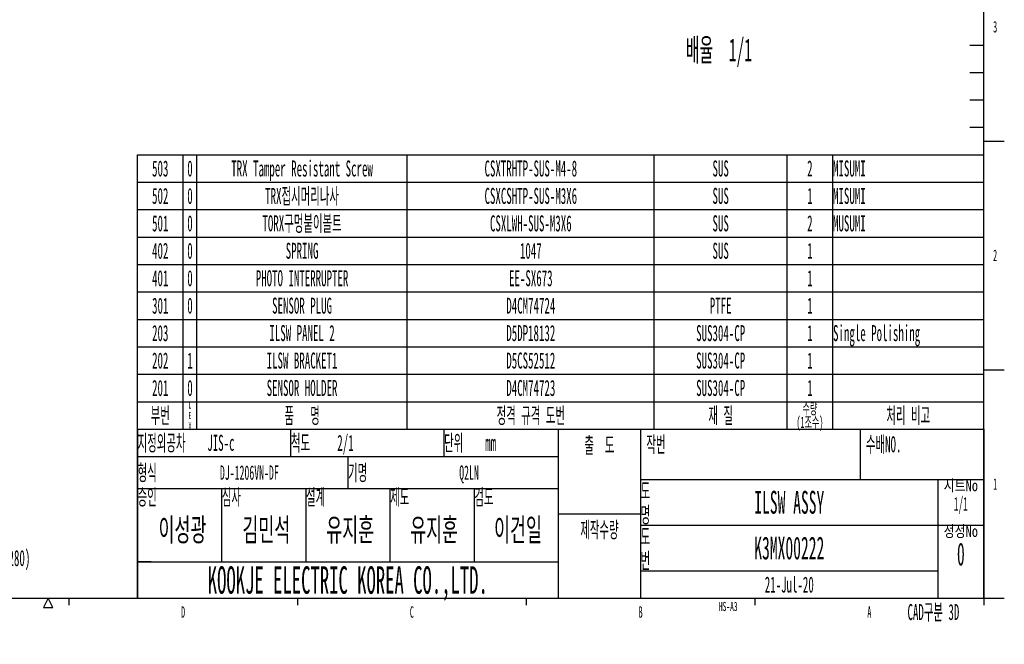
# Model space of a CAD drawing. Header units: millimetres. Extents: x 0 to 419, y -5 to 296.
# Tile 12 of 26: x 204 to 419, y -5 to 132. Entities that reach past the tile are written whole.
import ezdxf

# ---------------------------------------------------------------- set-up
doc = ezdxf.new("R2010")
doc.units = ezdxf.units.MM
doc.header["$LTSCALE"] = 23.1
doc.layers.get('0').update_dxf_attribs({"linetype": 'CONTINUOUS'})
doc.styles.get("Standard").update_dxf_attribs({"font": 'txt', "width": 0.5})
doc.styles.add('TEXTSTYLE_3', font='txt', dxfattribs={"width": 0.8})

# ---------------------------------------------------------------- blocks, each defined once
blk = doc.blocks.new('NAME_BL0', base_point=(273.36, 23.54))
at = {"color": 2, "linetype": 'Continuous'}
for p, q in [((230, 13), (230, 16)), ((233, 13), (230, 13))]:
    blk.add_line(p, q, dxfattribs=at)
for s, height, width, p in [('DJ-1206VN-DF', 3.15, 0.5, (248.05, 30.92)), ('Q2LN', 3.15, 0.5, (300.35, 30.92)), ('이성광', 5, 0.583333, (234.63, 17.5)), ('김민석', 5, 0.583333, (252.96, 17.5)), ('유지훈', 5, 0.583333, (271.29, 17.5)), ('유지훈', 5, 0.583333, (289.63, 17.5)), ('이건일', 5, 0.583333, (307.96, 17.5))]:
    blk.add_text(s, height=height, dxfattribs=dict(at, width=width)).set_placement(p)

msp = doc.modelspace()

# ---------------------------------------------------------------- linework, layer by layer
at = {"color": 7, "linetype": 'Continuous'}
for p, q in [((415, 5), (415, 292)), ((230, 42), (415, 42)), ((230, 5), (230, 42)), ((20, 5), (415, 5))]:
    msp.add_line(p, q, dxfattribs=at)
at = {"color": 2, "linetype": 'Continuous'}
for p, q in [((412, 126), (415, 126)), ((412, 120), (415, 120)), ((412, 114), (415, 114)), ((412, 108), (415, 108)), ((415, 105), (419.5, 105)), ((230, 42), (230, 102)), ((230, 102), (415, 102)), ((240, 42), (240, 102)), ((243, 42), (243, 102)), ((289, 42), (289, 102)), ((343, 42), (343, 102)), ((372, 42), (372, 102)), ((382, 42), (382, 102)), ((412, 102), (415, 102)), ((415, 42), (415, 102)), ((230, 96), (415, 96)), ((412, 96), (415, 96)), ((230, 90), (415, 90)), ((412, 90), (415, 90)), ((230, 84), (415, 84)), ((412, 84), (415, 84)), ((230, 78), (415, 78)), ((412, 78), (415, 78)), ((230, 72), (415, 72)), ((412, 72), (415, 72)), ((230, 66), (415, 66)), ((412, 66), (415, 66)), ((230, 60), (415, 60)), ((412, 60), (415, 60)), ((230, 54), (415, 54)), ((415, 55), (419.5, 55)), ((230, 48), (415, 48)), ((230, 42), (322, 42)), ((230, 42), (230, 36)), ((230, 42), (415, 42)), ((263.5, 42), (263.5, 36)), ((297, 42), (297, 36)), ((322, 42), (322, 36)), ((322, 42), (340, 42)), ((322, 42), (322, 5)), ((340, 42), (415, 42)), ((340, 42), (340, 31)), ((340, 42), (340, 5)), ((340, 42), (415, 42)), ((340, 42), (340, 31)), ((388, 42), (388, 31)), ((388, 42), (388, 31)), ((415, 42), (415, 31)), ((415, 42), (415, 31)), ((230, 36), (322, 36)), ((230, 36), (230, 29)), ((230, 36), (322, 36)), ((230, 36), (322, 36)), ((230, 36), (230, 29)), ((276, 36), (276, 29)), ((276, 36), (276, 29)), ((322, 36), (322, 29)), ((322, 36), (322, 29)), ((340, 31), (415, 31)), ((340, 31), (340, 5)), ((340, 31), (415, 31)), ((340, 31), (415, 31)), ((405, 31), (405, 5)), ((415, 31), (415, 5)), ((230, 29), (322, 29)), ((230, 29), (230, 13)), ((230, 29), (322, 29)), ((230, 29), (322, 29)), ((248.4, 29), (248.4, 13)), ((266.8, 29), (266.8, 13)), ((266.8, 29), (303.6, 29)), ((266.8, 29), (266.8, 13)), ((285.2, 29), (285.2, 13)), ((285.2, 29), (285.2, 13)), ((303.6, 29), (303.6, 13)), ((303.6, 29), (303.6, 13)), ((322, 29), (322, 13)), ((322, 23.5), (340, 23.5)), ((340, 21), (415, 21)), ((230, 13), (322, 13)), ((230, 13), (322, 13)), ((230, 13), (230, 5)), ((266.8, 13), (303.6, 13)), ((322, 13), (322, 5)), ((340, 11), (405, 11)), ((210.5, 5), (209.5, 3)), ((211.5, 3), (210.5, 5)), ((215, 5), (215, 3.5)), ((230, 5), (322, 5)), ((265, 5), (265, 3.5)), ((315, 5), (315, 3.5)), ((322, 5), (340, 5)), ((340, 5), (415, 5)), ((365, 5), (365, 3.5)), ((415, 5), (419.5, 5)), ((415, 5), (415, 3.5)), ((209.5, 3), (211.5, 3))]:
    msp.add_line(p, q, dxfattribs=at)

# ---------------------------------------------------------------- block references
msp.add_blockref('NAME_BL0', (273.357, 23.5351), dxfattribs=at)

# ---------------------------------------------------------------- texts
for s, insert, char_height, width, attachment_point, line_spacing_factor in [('3', (417.5, 131.25), 2.5, 1.25, 2, 0.9), ('배율  1/1', (349.8845, 127.4312), 5, 18.333333, 1, 0.9), ('503', (235, 100.75), 3.5, 5.25, 2, 0.9), ('0', (241.5, 100.75), 3.5, 1.75, 2, 0.9), ('TRX Tamper Resistant Screw', (266, 100.75), 3.5, 45.5, 2, 0.9), ('CSXTRHTP-SUS-M4-8', (316, 100.75), 3.5, 29.75, 2, 0.9), ('SUS', (357.5, 100.75), 3.5, 5.25, 2, 0.9), ('2', (377, 100.75), 3.5, 1.75, 2, 0.9), ('MISUMI', (382.0625, 100.75), 3.5, 10.5, 1, 0.9), ('502', (235, 94.75), 3.5, 5.25, 2, 0.9), ('0', (241.5, 94.75), 3.5, 1.75, 2, 0.9), ('TRX접시머리나사', (266, 94.75), 3.5, 17.5, 2, 0.9), ('CSXCSHTP-SUS-M3X6', (316, 94.75), 3.5, 29.75, 2, 0.9), ('SUS', (357.5, 94.75), 3.5, 5.25, 2, 0.9), ('1', (377, 94.75), 3.5, 1.75, 2, 0.9), ('MISUMI', (382.0625, 94.75), 3.5, 10.5, 1, 0.9), ('501', (235, 88.75), 3.5, 5.25, 2, 0.9), ('0', (241.5, 88.75), 3.5, 1.75, 2, 0.9), ('TORX구멍붙이볼트', (266, 88.75), 3.5, 19.25, 2, 0.9), ('CSXLWH-SUS-M3X6', (316, 88.75), 3.5, 26.25, 2, 0.9), ('SUS', (357.5, 88.75), 3.5, 5.25, 2, 0.9), ('2', (377, 88.75), 3.5, 1.75, 2, 0.9), ('MUSUMI', (382.0625, 88.75), 3.5, 10.5, 1, 0.9), ('402', (235, 82.75), 3.5, 5.25, 2, 0.9), ('0', (241.5, 82.75), 3.5, 1.75, 2, 0.9), ('SPRING', (266, 82.75), 3.5, 10.5, 2, 0.9), ('1047', (316, 82.75), 3.5, 7, 2, 0.9), ('SUS', (357.5, 82.75), 3.5, 5.25, 2, 0.9), ('1', (377, 82.75), 3.5, 1.75, 2, 0.9), ('2', (417.5, 81.25), 2.5, 1.25, 2, 0.9), ('401', (235, 76.75), 3.5, 5.25, 2, 0.9), ('0', (241.5, 76.75), 3.5, 1.75, 2, 0.9), ('PHOTO INTERRUPTER', (266, 76.75), 3.5, 29.75, 2, 0.9), ('EE-SX673', (316, 76.75), 3.5, 14, 2, 0.9), ('1', (377, 76.75), 3.5, 1.75, 2, 0.9), ('301', (235, 70.75), 3.5, 5.25, 2, 0.9), ('0', (241.5, 70.75), 3.5, 1.75, 2, 0.9), ('SENSOR PLUG', (266, 70.75), 3.5, 19.25, 2, 0.9), ('D4CM74724', (316, 70.75), 3.5, 15.75, 2, 0.9), ('PTFE', (357.5, 70.75), 3.5, 7, 2, 0.9), ('1', (377, 70.75), 3.5, 1.75, 2, 0.9), ('203', (235, 64.75), 3.5, 5.25, 2, 0.9), ('ILSW PANEL 2', (266, 64.75), 3.5, 21, 2, 0.9), ('D5DP18132', (316, 64.75), 3.5, 15.75, 2, 0.9), ('SUS304-CP', (357.5, 64.75), 3.5, 15.75, 2, 0.9), ('1', (377, 64.75), 3.5, 1.75, 2, 0.9), ('Single Polishing', (382.0625, 64.75), 3.5, 28, 1, 0.9), ('202', (235, 58.75), 3.5, 5.25, 2, 0.9), ('1', (241.5, 58.75), 3.5, 1.75, 2, 0.9), ('ILSW BRACKET1', (266, 58.75), 3.5, 22.75, 2, 0.9), ('D5CS52512', (316, 58.75), 3.5, 15.75, 2, 0.9), ('SUS304-CP', (357.5, 58.75), 3.5, 15.75, 2, 0.9), ('1', (377, 58.75), 3.5, 1.75, 2, 0.9), ('201', (235, 52.75), 3.5, 5.25, 2, 0.9), ('0', (241.5, 52.75), 3.5, 1.75, 2, 0.9), ('SENSOR HOLDER', (266, 52.75), 3.5, 22.75, 2, 0.9), ('D4CM74723', (316, 52.75), 3.5, 15.75, 2, 0.9), ('SUS304-CP', (357.5, 52.75), 3.5, 15.75, 2, 0.9), ('1', (377, 52.75), 3.5, 1.75, 2, 0.9), ('L\\PE\\PV', (241.5, 48), 1.5, 0.75, 2, 0.9), ('수량\\P(1조수)', (377, 47.75), 2.5, 6.666667, 2, 0.72), ('부번', (235, 46.75), 3.5, 4.083333, 2, 0.9), ('품   명', (266, 46.75), 3.5, 9.333333, 2, 0.9), ('정격 규격 도번', (316, 46.75), 3.5, 15.75, 2, 0.9), ('재 질', (357.5, 46.75), 3.5, 5.833333, 2, 0.9), ('처리 비고', (398.5, 46.75), 3.5, 9.916667, 2, 0.9), ('지정외공차    JIS-c', (230.0625, 40.75), 3.5, 25.958333, 1, 0.9), ('척도     2/1', (263.5625, 40.75), 3.5, 18.083333, 1, 0.9), ('단위    mm', (297.0625, 40.75), 3.5, 14.583333, 1, 0.9), ('출  도', (331, 40.25), 3.5, 7.583333, 2, 0.9), ('작번', (341.26, 40.425), 3.5, 4.083333, 1, 0.9), ('수배NO.', (389.26, 40.425), 3.5, 9.333333, 1, 0.9), ('형식', (230.0625, 34.25), 3.5, 4.083333, 1, 0.9), ('기명', (276.0625, 34.25), 3.5, 4.083333, 1, 0.9), ('도\\P명', (340, 30.25), 3.5, 2.041667, 1, 0.9), ('1', (417.5, 31.25), 2.5, 1.25, 2, 0.9), ('승인', (230.0625, 28.9219), 3.5, 4.083333, 1, 0.9), ('심사', (248.4625, 28.9219), 3.5, 4.083333, 1, 0.9), ('설계', (266.8625, 28.9219), 3.5, 4.083333, 1, 0.9), ('제도', (285.2625, 28.9219), 3.5, 4.083333, 1, 0.9), ('검도', (303.6625, 28.9219), 3.5, 4.083333, 1, 0.9), ('ILSW ASSY', (372.5, 28.5), 5, 22.5, 2, 0.9), ('제작수량', (331, 21.75), 3.5, 8.166667, 2, 0.9), ('도\\P번', (340, 20.25), 3.5, 2.041667, 1, 0.9), ('K3MX00222', (372.5, 18.5), 5, 22.5, 2, 0.9), ('(Reference:D5DP47280)', (181.5957, 15.55), 3.5, 36.75, 1, 0.9), ('KOOKJE ELECTRIC KOREA CO.,LTD.', (276, 12), 6, 90, 2, 0.9), ('21-Jul-20', (372.5, 9.75), 3.5, 15.75, 2, 0.9), ('D', (240, 3.25), 2.5, 1.25, 2, 0.9), ('C', (290, 3.25), 2.5, 1.25, 2, 0.9), ('B', (340, 3.25), 2.5, 1.25, 2, 0.9), ('HS-A3', (359.1521, 4.2196), 2, 5, 2, 0.9), ('A', (390, 3.25), 2.5, 1.25, 2, 0.9), ('CAD구분 3D', (404, 3.75), 3.5, 14.583333, 2, 0.9)]:
    msp.add_mtext(s, dxfattribs=dict(at, insert=insert, char_height=char_height, width=width, attachment_point=attachment_point, line_spacing_factor=line_spacing_factor))
at = {"color": 2, "linetype": 'Continuous', "char_height": 2.5, "width": 8.666667, "attachment_point": 2, "line_spacing_factor": 0.9, "style": 'TEXTSTYLE_3'}
for s, insert in [('시트No\\P\\H3.0;{\\W0.5;1}{\\W0.5;/}{\\W0.5;1}', (410, 30.9219)), ('정정No\\P\\H5.0;{\\W0.5;0}', (410, 20.9219))]:
    msp.add_mtext(s, dxfattribs=dict(at, insert=insert))

doc.saveas('drawing.dxf')
